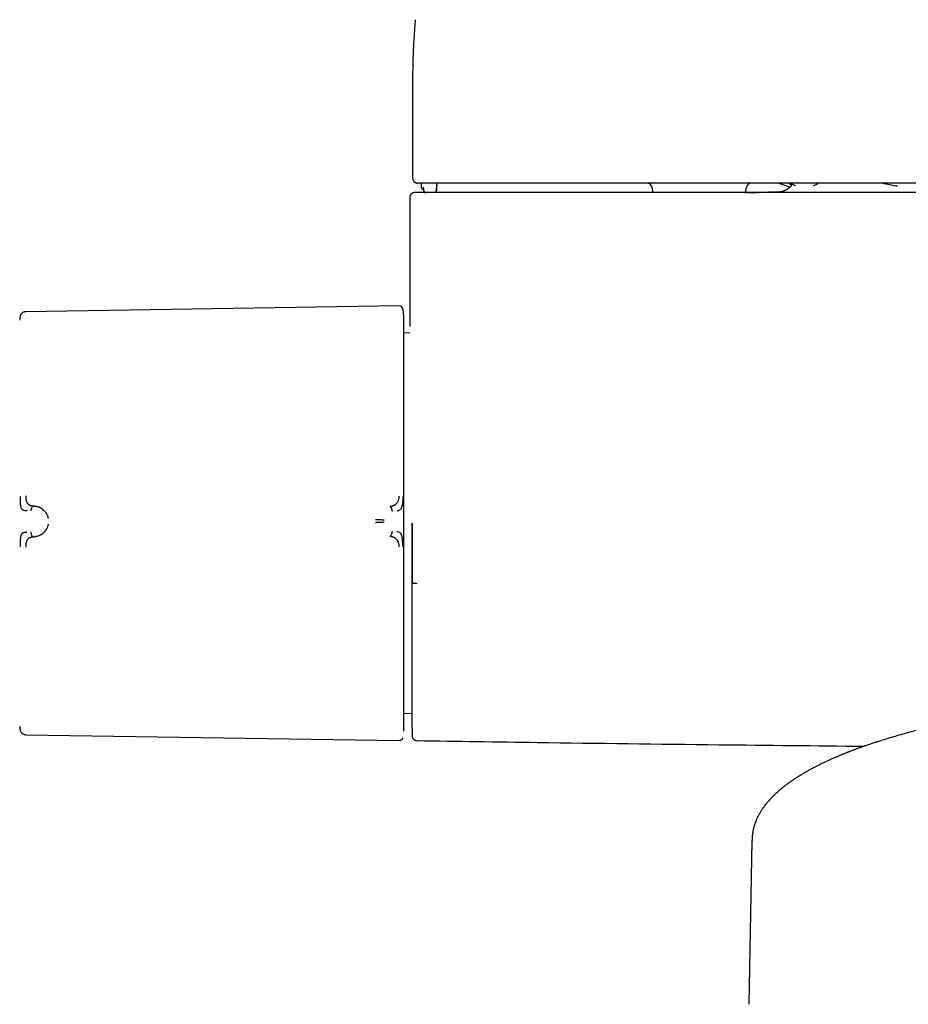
# Model space of a CAD drawing. Header units: millimetres. Extents: x 8 to 1918, y 12 to 2737.
# Tile 5 of 117: x 802 to 895, y 1230 to 1333. Entities that reach past the tile are written whole.
import ezdxf

# ---------------------------------------------------------------- set-up
doc = ezdxf.new("R2010")
doc.units = ezdxf.units.MM

msp = doc.modelspace()

# ---------------------------------------------------------------- linework, layer by layer
at = {"color": 7, "linetype": 'Continuous', "lineweight": 30}
for p, q in [((843.52, 1326.75), (843.52, 1326.71)), ((843.52, 1326.71), (843.52, 1316.27)), ((844.42, 1315.77), (844.43, 1315.36)), ((844.43, 1315.36), (844.43, 1315.36)), ((844.63, 1315.36), (844.64, 1315.06)), ((846.02, 1315.05), (846.03, 1315.25)), ((846.04, 1315.59), (846.03, 1315.25)), ((846.04, 1315.59), (846.05, 1315.78)), ((846.04, 1315.05), (846.06, 1315.42)), ((846.06, 1315.42), (846.07, 1315.78)), ((868.56, 1315.36), (868.66, 1314.77)), ((878.38, 1314.77), (878.48, 1315.36)), ((883.03, 1315.34), (881.83, 1315.77)), ((883.03, 1315.34), (881.83, 1315.77)), ((882.96, 1315.77), (883.21, 1315.52)), ((843.22, 1314.27), (843.22, 1300.75)), ((842.1, 1302.91), (803.01, 1302.31)), ((842.59, 1301.95), (842.58, 1302.11)), ((843.23, 1300.08), (842.59, 1300.07)), ((803.95, 1281.96), (803.8, 1281.97)), ((803.8, 1278.74), (803.95, 1278.75)), ((842.59, 1260.27), (843.43, 1260.26)), ((843.44, 1259.67), (843.43, 1259.58)), ((803.01, 1258.03), (842.1, 1257.43)), ((879.05, 1246.91), (878.74, 1229.81))]:
    msp.add_line(p, q, dxfattribs=at)
for centre, radius, start, end in [((868.06, 1315.27), 0.5, 10, 90), ((878.97, 1315.27), 0.5, 90, 170), ((844.94, 1315.07), 0.3, 181.9942, 269.9947), ((845.74, 1315.07), 0.3, 288.4342, 358.0056), ((845.72, 1315.07), 0.3, 328.3654, 358.0003), ((842.11, 1302.52), 0.396, 16.6163, 90.8829), ((1843.22, 1280.17), 1000, 181.17981, 181.27539)]:
    msp.add_arc(centre, radius, start, end, dxfattribs=at)
for points, knots in [([(843.8, 1332.87), (843.8, 1332.84), (843.79, 1332.77), (843.78, 1332.65), (843.77, 1332.53), (843.76, 1332.41), (843.75, 1332.3), (843.74, 1332.18), (843.73, 1332.07), (843.72, 1331.92), (843.71, 1331.76), (843.7, 1331.57), (843.68, 1331.39), (843.67, 1331.19), (843.66, 1331), (843.65, 1330.81), (843.63, 1330.64), (843.62, 1330.47), (843.62, 1330.3), (843.61, 1330.13), (843.6, 1329.95), (843.59, 1329.77), (843.58, 1329.58), (843.57, 1329.38), (843.56, 1329.19), (843.56, 1329.01), (843.55, 1328.84), (843.55, 1328.68), (843.54, 1328.51), (843.54, 1328.35), (843.53, 1328.19), (843.53, 1328.02), (843.53, 1327.86), (843.53, 1327.68), (843.52, 1327.53), (843.52, 1327.39), (843.52, 1327.28), (843.52, 1327.16), (843.52, 1327.05), (843.52, 1326.94), (843.52, 1326.84), (843.52, 1326.77), (843.52, 1326.74)], [0, 0, 0, 0, 0.014073, 0.0344528, 0.0534633, 0.0718434, 0.0898157, 0.1075742, 0.1259077, 0.1453439, 0.1742856, 0.2037688, 0.2333691, 0.2638149, 0.2953103, 0.3252321, 0.3535692, 0.3809331, 0.4075301, 0.4353849, 0.4637378, 0.4935908, 0.5247043, 0.5570067, 0.5889962, 0.6175063, 0.6446041, 0.6717311, 0.6991847, 0.7268644, 0.7545802, 0.7823276, 0.8107305, 0.8414456, 0.8745619, 0.8941998, 0.914594, 0.9347085, 0.9533032, 0.9703799, 0.9859436, 1, 1, 1, 1]), ([(843.52, 1316.27), (843.52, 1316.23), (843.53, 1316.16), (843.56, 1316.06), (843.59, 1316), (843.62, 1315.97), (843.64, 1315.94), (843.67, 1315.91), (843.72, 1315.87), (843.78, 1315.83), (843.85, 1315.8), (843.94, 1315.77), (843.99, 1315.77), (844.02, 1315.77)], [0, 0, 0, 0, 0.120653, 0.223633, 0.303955, 0.334767, 0.36325, 0.400668, 0.478387, 0.584053, 0.701568, 0.840573, 1, 1, 1, 1]), ([(844.25, 1315.77), (844.25, 1315.77), (844.25, 1315.77), (844.25, 1315.77), (844.25, 1315.77), (844.24, 1315.77), (844.24, 1315.77), (844.23, 1315.77), (844.23, 1315.77), (844.23, 1315.77), (844.23, 1315.77), (844.23, 1315.77), (844.22, 1315.77), (844.22, 1315.77), (844.22, 1315.77), (844.22, 1315.77), (844.22, 1315.77), (844.21, 1315.77), (844.2, 1315.77), (844.19, 1315.77), (844.19, 1315.77), (844.18, 1315.77), (844.18, 1315.77), (844.15, 1315.77), (844.1, 1315.77), (844.05, 1315.77), (844.02, 1315.77), (844.02, 1315.77), (844.02, 1315.77)], [0, 0, 0, 0, 0.007098, 0.015378, 0.024839, 0.034649, 0.043776, 0.052903, 0.06203, 0.064029, 0.065774, 0.067837, 0.070218, 0.072918, 0.075936, 0.079273, 0.09009, 0.103316, 0.125041, 0.139826, 0.154331, 0.168837, 0.183346, 0.197858, 0.353332, 0.630969, 0.878854, 1, 1, 1, 1]), ([(844.75, 1315.77), (844.72, 1315.77), (844.65, 1315.77), (844.56, 1315.77), (844.48, 1315.77), (844.41, 1315.77), (844.36, 1315.77), (844.33, 1315.77), (844.29, 1315.77), (844.27, 1315.77), (844.26, 1315.77), (844.25, 1315.77)], [0, 0, 0, 0, 0.124313, 0.250379, 0.373554, 0.499975, 0.581965, 0.664762, 0.749742, 0.866522, 1, 1, 1, 1]), ([(844.43, 1315.36), (844.44, 1315.32), (844.45, 1315.25), (844.52, 1315.15), (844.59, 1315.1), (844.63, 1315.09), (844.64, 1315.09)], [0, 0, 0, 0, 0.313619, 0.640148, 0.966597, 1, 1, 1, 1]), ([(960.42, 1315.77), (959.6, 1315.77), (952.5, 1315.77), (939.11, 1315.77), (920.23, 1315.77), (901.36, 1315.77), (882.49, 1315.77), (863.62, 1315.77), (851.04, 1315.77), (844.75, 1315.77)], [0, 0, 0, 0, 0.021098, 0.184242, 0.347388, 0.510536, 0.673686, 0.836841, 1, 1, 1, 1]), ([(883.21, 1315.52), (883.19, 1315.51), (883.17, 1315.48), (883.12, 1315.43), (883.08, 1315.38), (883.03, 1315.34), (882.96, 1315.28), (882.86, 1315.2), (882.75, 1315.12), (882.65, 1315.06), (882.56, 1315.01), (882.45, 1314.96), (882.32, 1314.91), (882.21, 1314.88), (882.13, 1314.86), (882.09, 1314.85), (882.07, 1314.85), (882.04, 1314.84), (882.01, 1314.84), (881.97, 1314.83), (881.93, 1314.82), (881.9, 1314.82), (881.86, 1314.82), (881.84, 1314.81), (881.82, 1314.81), (881.82, 1314.81), (881.82, 1314.81)], [0, 0, 0, 0, 0.016867, 0.037738, 0.057682, 0.076687, 0.094743, 0.147988, 0.190538, 0.222457, 0.251249, 0.289159, 0.336124, 0.377031, 0.399223, 0.410736, 0.416731, 0.424479, 0.448964, 0.48725, 0.539989, 0.607476, 0.689901, 0.787412, 0.900132, 1, 1, 1, 1]), ([(883.13, 1315.77), (883.15, 1315.76), (883.25, 1315.69), (883.4, 1315.61), (883.55, 1315.55), (883.6, 1315.52)], [0, 0, 0, 0, 0.099787, 0.642667, 1, 1, 1, 1]), ([(885.49, 1315.51), (885.54, 1315.53), (885.67, 1315.58), (885.84, 1315.67), (885.96, 1315.75), (885.99, 1315.77)], [0, 0, 0, 0, 0.2716587, 0.8128792, 1, 1, 1, 1]), ([(892.77, 1315.77), (892.83, 1315.75), (893.11, 1315.68), (893.62, 1315.58), (894.07, 1315.51), (894.29, 1315.47)], [0, 0, 0, 0, 0.118883, 0.567939, 1, 1, 1, 1]), ([(843.72, 1314.77), (843.69, 1314.77), (843.64, 1314.77), (843.57, 1314.75), (843.52, 1314.73), (843.47, 1314.71), (843.44, 1314.69), (843.42, 1314.67), (843.38, 1314.64), (843.33, 1314.59), (843.28, 1314.51), (843.23, 1314.4), (843.22, 1314.32), (843.22, 1314.27)], [0, 0, 0, 0, 0.145499, 0.268164, 0.367356, 0.426292, 0.472335, 0.506647, 0.536777, 0.617107, 0.724058, 0.854055, 1, 1, 1, 1]), ([(843.96, 1314.77), (843.92, 1314.77), (843.83, 1314.77), (843.76, 1314.77), (843.72, 1314.77), (843.72, 1314.77), (843.72, 1314.77)], [0, 0, 0, 0, 0.285819, 0.571609, 0.857382, 1, 1, 1, 1]), ([(844.48, 1314.77), (844.45, 1314.77), (844.38, 1314.77), (844.28, 1314.77), (844.19, 1314.77), (844.12, 1314.77), (844.05, 1314.77), (844, 1314.77), (843.97, 1314.77), (843.97, 1314.77), (843.96, 1314.77)], [0, 0, 0, 0, 0.125689, 0.249746, 0.376328, 0.499535, 0.626413, 0.750038, 0.875746, 1, 1, 1, 1]), ([(960.42, 1314.77), (959.59, 1314.77), (952.47, 1314.77), (939.03, 1314.77), (920.12, 1314.77), (901.21, 1314.77), (882.3, 1314.77), (863.39, 1314.77), (850.78, 1314.77), (844.48, 1314.77)], [0, 0, 0, 0, 0.021327, 0.184432, 0.34754, 0.510649, 0.673762, 0.836879, 1, 1, 1, 1]), ([(845.82, 1314.79), (845.85, 1314.8), (845.9, 1314.82), (845.97, 1314.89), (846, 1314.97), (846.01, 1315.03), (846.01, 1315.06)], [0, 0, 0, 0, 0.2516838, 0.5098072, 0.7626195, 1, 1, 1, 1]), ([(879.6, 1314.8), (879.59, 1314.8), (879.52, 1314.8), (879.38, 1314.8), (879.18, 1314.79), (878.95, 1314.79), (878.68, 1314.79), (878.48, 1314.79), (878.38, 1314.79)], [0, 0, 0, 0, 0.054692, 0.216506, 0.396361, 0.594566, 0.809122, 1, 1, 1, 1]), ([(878.38, 1314.79), (878.4, 1314.79), (878.44, 1314.79), (878.49, 1314.79), (878.54, 1314.79), (878.58, 1314.79), (878.62, 1314.79), (878.66, 1314.79), (878.7, 1314.79), (878.74, 1314.79), (878.78, 1314.79), (878.81, 1314.79), (878.91, 1314.79), (879.04, 1314.79), (879.21, 1314.8), (879.39, 1314.8), (879.56, 1314.8), (879.65, 1314.8), (879.69, 1314.8)], [0, 0, 0, 0, 0.027523, 0.065846, 0.097019, 0.116353, 0.140814, 0.165265, 0.189705, 0.214134, 0.238554, 0.262964, 0.287366, 0.421422, 0.540958, 0.660379, 0.873372, 1, 1, 1, 1]), ([(881.83, 1314.81), (881.69, 1314.81), (881.13, 1314.81), (880.42, 1314.8), (879.84, 1314.8), (879.69, 1314.8)], [0, 0, 0, 0, 0.187871, 0.788245, 1, 1, 1, 1]), ([(881.82, 1314.81), (881.82, 1314.81), (881.82, 1314.81), (881.83, 1314.81), (881.83, 1314.81)], [0, 0, 0, 0, 0.8400284, 1, 1, 1, 1]), ([(802.42, 1301.81), (802.41, 1301.78), (802.38, 1301.65), (802.38, 1301.51), (802.37, 1301.41)], [0, 0, 0, 0, 0.219601, 1, 1, 1, 1]), ([(803.01, 1302.31), (802.97, 1302.31), (802.9, 1302.3), (802.8, 1302.27), (802.71, 1302.23), (802.62, 1302.17), (802.54, 1302.09), (802.48, 1302), (802.44, 1301.9), (802.42, 1301.84), (802.41, 1301.81)], [0, 0, 0, 0, 0.118974, 0.24329, 0.370908, 0.500425, 0.629749, 0.757022, 0.881088, 1, 1, 1, 1]), ([(842.58, 1302.11), (842.58, 1302.12), (842.58, 1302.15), (842.58, 1302.19), (842.57, 1302.24), (842.57, 1302.27), (842.56, 1302.31), (842.56, 1302.34), (842.55, 1302.37), (842.55, 1302.39), (842.54, 1302.41), (842.54, 1302.44), (842.53, 1302.5), (842.51, 1302.56), (842.5, 1302.6), (842.49, 1302.62)], [0, 0, 0, 0, 0.14848, 0.350444, 0.475583, 0.578302, 0.659141, 0.719516, 0.743148, 0.763509, 0.782178, 0.809048, 0.866159, 0.947719, 1, 1, 1, 1]), ([(842.59, 1281.15), (842.59, 1281.43), (842.59, 1282.01), (842.59, 1282.88), (842.59, 1283.75), (842.59, 1284.64), (842.59, 1285.45), (842.59, 1286.21), (842.59, 1286.91), (842.59, 1287.6), (842.59, 1288.29), (842.59, 1289.03), (842.59, 1289.84), (842.59, 1290.69), (842.59, 1291.52), (842.59, 1292.34), (842.59, 1293.13), (842.59, 1293.9), (842.59, 1294.63), (842.59, 1295.34), (842.59, 1296.02), (842.59, 1296.68), (842.59, 1297.3), (842.59, 1297.89), (842.59, 1298.44), (842.59, 1298.91), (842.59, 1299.32), (842.59, 1299.67), (842.59, 1299.99), (842.59, 1300.29), (842.59, 1300.58), (842.59, 1300.87), (842.59, 1301.14), (842.59, 1301.37), (842.59, 1301.56), (842.59, 1301.71), (842.59, 1301.82), (842.59, 1301.9), (842.59, 1301.94), (842.59, 1301.94), (842.59, 1301.95)], [0, 0, 0, 0, 0.025952, 0.051905, 0.078484, 0.105246, 0.132415, 0.154017, 0.175632, 0.197665, 0.219769, 0.241891, 0.270552, 0.29922, 0.328199, 0.35726, 0.386479, 0.415276, 0.444127, 0.473038, 0.50197, 0.53138, 0.560795, 0.590076, 0.619305, 0.648378, 0.671087, 0.693811, 0.71623, 0.738581, 0.760951, 0.788826, 0.816706, 0.844065, 0.871258, 0.898052, 0.924, 0.949742, 0.974865, 1, 1, 1, 1]), ([(802.41, 1282.98), (802.41, 1282.88), (802.42, 1282.69), (802.42, 1282.41), (802.43, 1282.17), (802.46, 1281.95), (802.5, 1281.79), (802.55, 1281.68), (802.62, 1281.61), (802.72, 1281.55), (802.83, 1281.52), (802.97, 1281.5), (803.05, 1281.49), (803.1, 1281.49), (803.11, 1281.48), (803.11, 1281.48), (803.12, 1281.48)], [0, 0, 0, 0, 0.117772, 0.228252, 0.33124, 0.427014, 0.515099, 0.595624, 0.669421, 0.735797, 0.846044, 0.926768, 0.978141, 0.992758, 0.997301, 1, 1, 1, 1]), ([(803.01, 1283.04), (803.01, 1283), (803.01, 1282.91), (803.01, 1282.8), (803.02, 1282.72), (803.03, 1282.65), (803.04, 1282.57), (803.06, 1282.48), (803.1, 1282.39), (803.14, 1282.31), (803.18, 1282.25), (803.22, 1282.21), (803.25, 1282.18), (803.29, 1282.15), (803.33, 1282.12), (803.37, 1282.09), (803.42, 1282.07), (803.48, 1282.04), (803.55, 1282.02), (803.66, 1281.99), (803.75, 1281.97), (803.8, 1281.97)], [0, 0, 0, 0, 0.06903, 0.134235, 0.175164, 0.213842, 0.250153, 0.316409, 0.379903, 0.440877, 0.499493, 0.531343, 0.56443, 0.598777, 0.634403, 0.671316, 0.709518, 0.749005, 0.806292, 0.890329, 1, 1, 1, 1]), ([(841.13, 1281.92), (841.13, 1281.92), (841.13, 1281.92), (841.14, 1281.92), (841.15, 1281.92), (841.18, 1281.93), (841.22, 1281.93), (841.25, 1281.94), (841.29, 1281.95), (841.33, 1281.96), (841.37, 1281.97), (841.42, 1281.98), (841.48, 1282.01), (841.55, 1282.04), (841.62, 1282.07), (841.69, 1282.11), (841.74, 1282.15), (841.81, 1282.2), (841.88, 1282.27), (841.94, 1282.35), (842, 1282.44), (842.04, 1282.53), (842.07, 1282.63), (842.09, 1282.74), (842.1, 1282.86), (842.1, 1282.95), (842.1, 1282.99)], [0, 0, 0, 0, 0.000491, 0.00471, 0.016802, 0.036352, 0.063454, 0.085778, 0.111551, 0.140816, 0.173613, 0.20998, 0.249951, 0.306472, 0.35978, 0.409814, 0.456539, 0.499944, 0.569692, 0.634786, 0.695347, 0.751725, 0.809512, 0.868825, 0.931233, 1, 1, 1, 1]), ([(842.49, 1282.96), (842.49, 1282.87), (842.49, 1282.68), (842.47, 1282.42), (842.45, 1282.16), (842.4, 1281.93), (842.34, 1281.76), (842.28, 1281.64), (842.2, 1281.55), (842.06, 1281.47), (841.93, 1281.45), (841.87, 1281.44)], [0, 0, 0, 0, 0.12498, 0.249974, 0.375129, 0.4995, 0.626711, 0.691987, 0.75435, 0.875912, 1, 1, 1, 1]), ([(803.8, 1281.97), (803.78, 1281.96), (803.75, 1281.96), (803.7, 1281.92), (803.66, 1281.86), (803.62, 1281.79), (803.59, 1281.71), (803.55, 1281.6), (803.54, 1281.51), (803.54, 1281.45)], [0, 0, 0, 0, 0.111258, 0.223482, 0.341655, 0.467044, 0.598478, 0.733402, 1, 1, 1, 1]), ([(803.95, 1281.96), (803.95, 1281.96), (803.95, 1281.96), (803.96, 1281.96), (803.97, 1281.95), (803.99, 1281.95), (804.02, 1281.95), (804.06, 1281.94), (804.11, 1281.94), (804.15, 1281.93), (804.21, 1281.92), (804.26, 1281.9), (804.33, 1281.88), (804.4, 1281.85), (804.47, 1281.82), (804.54, 1281.79), (804.6, 1281.76), (804.66, 1281.72), (804.71, 1281.69), (804.76, 1281.65), (804.85, 1281.59), (804.96, 1281.48), (805.08, 1281.33), (805.18, 1281.18), (805.25, 1281.04), (805.3, 1280.91), (805.33, 1280.78), (805.35, 1280.7), (805.36, 1280.65)], [0, 0, 0, 0, 0.000168, 0.001366, 0.004586, 0.016604, 0.036112, 0.063203, 0.085536, 0.111339, 0.140658, 0.173547, 0.210058, 0.250245, 0.293157, 0.333715, 0.371864, 0.407554, 0.440746, 0.471406, 0.499508, 0.598574, 0.690499, 0.775233, 0.835887, 0.893463, 0.948098, 1, 1, 1, 1]), ([(841.4, 1281.4), (841.39, 1281.46), (841.38, 1281.55), (841.34, 1281.67), (841.31, 1281.74), (841.27, 1281.81), (841.23, 1281.87), (841.18, 1281.91), (841.14, 1281.92), (841.13, 1281.92)], [0, 0, 0, 0, 0.265969, 0.400576, 0.531824, 0.657229, 0.775647, 0.8883, 1, 1, 1, 1]), ([(842.59, 1279.54), (842.59, 1279.87), (842.59, 1280.4), (842.59, 1280.94), (842.59, 1281.15)], [0, 0, 0, 0, 0.612782, 1, 1, 1, 1]), ([(805.36, 1280.08), (805.35, 1280.03), (805.33, 1279.95), (805.3, 1279.82), (805.25, 1279.69), (805.19, 1279.58), (805.14, 1279.49), (805.1, 1279.42), (805.05, 1279.35), (804.99, 1279.29), (804.94, 1279.22), (804.87, 1279.16), (804.8, 1279.1), (804.71, 1279.03), (804.64, 1278.98), (804.58, 1278.95), (804.55, 1278.93), (804.52, 1278.92), (804.49, 1278.9), (804.46, 1278.89), (804.43, 1278.87), (804.36, 1278.85), (804.27, 1278.81), (804.16, 1278.78), (804.08, 1278.77), (804.02, 1278.76), (803.99, 1278.76), (803.97, 1278.75), (803.96, 1278.75), (803.95, 1278.75), (803.95, 1278.75), (803.95, 1278.75), (803.95, 1278.75)], [0, 0, 0, 0, 0.051373, 0.105665, 0.163102, 0.223828, 0.260047, 0.297372, 0.335805, 0.375343, 0.415981, 0.457712, 0.500527, 0.55796, 0.625151, 0.641553, 0.65843, 0.675777, 0.69359, 0.711864, 0.730595, 0.749776, 0.826538, 0.888784, 0.93693, 0.964012, 0.983495, 0.995471, 0.998664, 0.999564, 0.99984, 1, 1, 1, 1]), ([(840.54, 1280.48), (840.47, 1280.48), (840.34, 1280.5), (840.15, 1280.51), (839.99, 1280.52), (839.87, 1280.52), (839.74, 1280.53), (839.66, 1280.53), (839.62, 1280.53)], [0, 0, 0, 0, 0.265092, 0.51727, 0.63961, 0.760215, 0.879977, 1, 1, 1, 1]), ([(840.55, 1280.28), (840.48, 1280.27), (840.34, 1280.26), (840.15, 1280.25), (839.99, 1280.24), (839.87, 1280.23), (839.74, 1280.23), (839.66, 1280.22), (839.62, 1280.21)], [0, 0, 0, 0, 0.265292, 0.517949, 0.64034, 0.760779, 0.880223, 1, 1, 1, 1]), ([(843.43, 1280.17), (843.43, 1279.92), (843.43, 1279.42), (843.43, 1278.67), (843.43, 1278.08), (843.43, 1277.66), (843.43, 1277.41), (843.43, 1277.16), (843.43, 1276.91), (843.43, 1276.66), (843.43, 1276.41), (843.43, 1275.96), (843.43, 1275.31), (843.43, 1274.48), (843.43, 1273.76), (843.43, 1273.13), (843.43, 1272.74), (843.43, 1272.48), (843.43, 1272.36), (843.43, 1272.25), (843.43, 1272.13), (843.43, 1272.01), (843.43, 1271.89), (843.43, 1271.59), (843.43, 1271.12), (843.43, 1270.47), (843.43, 1269.92), (843.43, 1269.47), (843.43, 1269.1), (843.43, 1268.72), (843.43, 1268.22), (843.43, 1267.61), (843.43, 1266.92), (843.43, 1266.25), (843.43, 1265.6), (843.43, 1264.99), (843.43, 1264.4), (843.43, 1263.83), (843.43, 1263.3), (843.43, 1262.8), (843.43, 1262.34), (843.43, 1261.92), (843.43, 1261.53), (843.43, 1261.17), (843.43, 1260.84), (843.43, 1260.54), (843.43, 1260.29), (843.43, 1260.07), (843.43, 1259.92), (843.43, 1259.82), (843.43, 1259.76), (843.43, 1259.7), (843.43, 1259.66), (843.43, 1259.63), (843.43, 1259.6), (843.43, 1259.59), (843.43, 1259.58), (843.43, 1259.58), (843.43, 1259.58)], [0, 0, 0, 0, 0.023319, 0.046614, 0.069915, 0.077769, 0.085629, 0.093495, 0.10137, 0.109253, 0.117148, 0.125053, 0.151695, 0.178255, 0.20478, 0.22229, 0.23982, 0.243759, 0.2477, 0.251643, 0.255588, 0.259535, 0.263484, 0.267436, 0.289936, 0.312426, 0.334936, 0.348222, 0.361529, 0.374865, 0.390142, 0.417611, 0.445228, 0.472756, 0.500165, 0.527907, 0.555716, 0.583648, 0.611761, 0.639863, 0.667293, 0.694741, 0.722255, 0.749883, 0.777998, 0.806002, 0.833947, 0.861884, 0.89, 0.903817, 0.917586, 0.931314, 0.945007, 0.958672, 0.972317, 0.985947, 0.999569, 1, 1, 1, 1]), ([(843.47, 1280.17), (843.47, 1279.99), (843.47, 1279.63), (843.47, 1279.11), (843.47, 1278.59), (843.47, 1278.07), (843.47, 1277.56), (843.47, 1277.1), (843.47, 1276.69), (843.47, 1276.34), (843.47, 1276), (843.47, 1275.66), (843.47, 1275.18), (843.47, 1274.71), (843.47, 1274.3), (843.47, 1274.13), (843.47, 1274.05), (843.47, 1274.01), (843.47, 1274), (843.47, 1273.99), (843.47, 1273.99), (843.47, 1273.99), (843.47, 1273.98), (843.47, 1273.98), (843.47, 1273.98), (843.47, 1273.98), (843.47, 1273.98), (843.47, 1273.98)], [0, 0, 0, 0, 0.087077, 0.170465, 0.250179, 0.336152, 0.419411, 0.499986, 0.55752, 0.614101, 0.669742, 0.724459, 0.779912, 0.902902, 0.957147, 0.981053, 0.991573, 0.996212, 0.998271, 0.99914, 0.999535, 0.999907, 0.999936, 0.99996, 0.99998, 0.99999, 1, 1, 1, 1]), ([(803.12, 1279.22), (803.11, 1279.22), (803.09, 1279.22), (803.05, 1279.21), (802.98, 1279.2), (802.89, 1279.19), (802.79, 1279.17), (802.7, 1279.13), (802.62, 1279.08), (802.55, 1279.01), (802.5, 1278.89), (802.46, 1278.73), (802.43, 1278.52), (802.42, 1278.27), (802.42, 1277.99), (802.41, 1277.8), (802.41, 1277.7)], [0, 0, 0, 0, 0.0075393, 0.0326022, 0.0741798, 0.1249292, 0.188679, 0.2655647, 0.3319143, 0.4056341, 0.4860449, 0.5739841, 0.669568, 0.7723255, 0.8825374, 1, 1, 1, 1]), ([(803.54, 1279.26), (803.54, 1279.2), (803.55, 1279.11), (803.59, 1279), (803.62, 1278.92), (803.66, 1278.85), (803.7, 1278.79), (803.75, 1278.75), (803.78, 1278.74), (803.8, 1278.74)], [0, 0, 0, 0, 0.266598, 0.401522, 0.532956, 0.658345, 0.776518, 0.888742, 1, 1, 1, 1]), ([(841.13, 1278.79), (841.14, 1278.8), (841.18, 1278.8), (841.23, 1278.85), (841.27, 1278.9), (841.31, 1278.97), (841.34, 1279.05), (841.38, 1279.17), (841.39, 1279.26), (841.4, 1279.32)], [0, 0, 0, 0, 0.1117, 0.224353, 0.342772, 0.468177, 0.599425, 0.734033, 1, 1, 1, 1]), ([(842.49, 1277.74), (842.49, 1277.83), (842.49, 1278.01), (842.48, 1278.23), (842.47, 1278.36), (842.46, 1278.42), (842.46, 1278.49), (842.44, 1278.59), (842.43, 1278.69), (842.41, 1278.78), (842.39, 1278.85), (842.37, 1278.91), (842.35, 1278.96), (842.32, 1279.02), (842.29, 1279.09), (842.2, 1279.17), (842.06, 1279.24), (841.94, 1279.26), (841.87, 1279.27)], [0, 0, 0, 0, 0.125554, 0.251039, 0.290001, 0.310057, 0.344618, 0.393554, 0.456767, 0.493798, 0.534579, 0.576341, 0.60187, 0.627562, 0.693703, 0.759502, 0.875658, 1, 1, 1, 1]), ([(842.59, 1258.4), (842.59, 1258.4), (842.59, 1258.41), (842.59, 1258.47), (842.59, 1258.57), (842.59, 1258.69), (842.59, 1258.85), (842.59, 1259.02), (842.59, 1259.21), (842.59, 1259.41), (842.59, 1259.65), (842.59, 1259.93), (842.59, 1260.27), (842.59, 1260.67), (842.59, 1261.12), (842.59, 1261.61), (842.59, 1262.13), (842.59, 1262.69), (842.59, 1263.28), (842.59, 1263.9), (842.59, 1264.56), (842.59, 1265.26), (842.59, 1265.99), (842.59, 1266.75), (842.59, 1267.54), (842.59, 1268.29), (842.59, 1268.99), (842.59, 1269.65), (842.59, 1270.32), (842.59, 1271), (842.59, 1271.74), (842.59, 1272.56), (842.59, 1273.44), (842.59, 1274.33), (842.59, 1275.22), (842.59, 1276.1), (842.59, 1276.97), (842.59, 1277.83), (842.59, 1278.69), (842.59, 1279.25), (842.59, 1279.54)], [0, 0, 0, 0, 0.025584, 0.05117, 0.077404, 0.103828, 0.130677, 0.152041, 0.173419, 0.195242, 0.217142, 0.23906, 0.267512, 0.29597, 0.324782, 0.353689, 0.382787, 0.411491, 0.440267, 0.469148, 0.498049, 0.527491, 0.556939, 0.586301, 0.615625, 0.644825, 0.667655, 0.690501, 0.713078, 0.735595, 0.75813, 0.786264, 0.814404, 0.842056, 0.86955, 0.896665, 0.922944, 0.949025, 0.974507, 1, 1, 1, 1]), ([(803.8, 1278.74), (803.78, 1278.73), (803.73, 1278.73), (803.67, 1278.72), (803.62, 1278.7), (803.57, 1278.69), (803.53, 1278.68), (803.5, 1278.66), (803.44, 1278.64), (803.36, 1278.6), (803.27, 1278.53), (803.19, 1278.46), (803.14, 1278.39), (803.1, 1278.32), (803.08, 1278.26), (803.06, 1278.21), (803.05, 1278.16), (803.04, 1278.09), (803.02, 1278.01), (803.01, 1277.9), (803.01, 1277.78), (803.01, 1277.69), (803.01, 1277.65)], [0, 0, 0, 0, 0.050045, 0.095553, 0.136383, 0.17242, 0.203582, 0.229806, 0.251048, 0.341132, 0.424232, 0.500467, 0.559068, 0.620038, 0.651467, 0.683568, 0.716366, 0.749871, 0.805208, 0.865749, 0.930959, 1, 1, 1, 1]), ([(842.1, 1277.71), (842.1, 1277.75), (842.1, 1277.84), (842.09, 1277.96), (842.07, 1278.07), (842.04, 1278.16), (842.01, 1278.23), (841.97, 1278.3), (841.93, 1278.37), (841.87, 1278.44), (841.8, 1278.51), (841.73, 1278.56), (841.65, 1278.62), (841.57, 1278.66), (841.5, 1278.7), (841.45, 1278.72), (841.42, 1278.73), (841.39, 1278.74), (841.35, 1278.75), (841.31, 1278.76), (841.26, 1278.77), (841.22, 1278.78), (841.18, 1278.79), (841.15, 1278.79), (841.14, 1278.79), (841.13, 1278.79), (841.13, 1278.79), (841.13, 1278.79), (841.13, 1278.79), (841.13, 1278.79), (841.13, 1278.79), (841.13, 1278.79)], [0, 0, 0, 0, 0.069381, 0.134474, 0.194647, 0.249723, 0.286616, 0.328877, 0.376647, 0.440744, 0.499958, 0.554703, 0.614664, 0.6798, 0.750013, 0.76892, 0.790509, 0.814753, 0.841618, 0.871065, 0.903043, 0.937492, 0.964713, 0.984146, 0.995886, 0.998893, 0.999683, 0.9999, 0.999964, 0.999986, 1, 1, 1, 1]), ([(843.98, 1273.84), (843.95, 1273.84), (843.88, 1273.85), (843.79, 1273.85), (843.7, 1273.87), (843.62, 1273.88), (843.55, 1273.91), (843.5, 1273.93), (843.47, 1273.96), (843.47, 1273.98), (843.47, 1273.98)], [0, 0, 0, 0, 0.117756, 0.241746, 0.369545, 0.499904, 0.630385, 0.758466, 0.882529, 1, 1, 1, 1]), ([(924.78, 1263.86), (924.72, 1263.86), (924.62, 1263.86), (924.49, 1263.85), (924.39, 1263.84), (924.25, 1263.83), (924.11, 1263.82), (923.97, 1263.82), (923.87, 1263.81), (923.77, 1263.8), (923.66, 1263.8), (923.57, 1263.79), (923.5, 1263.78), (923.43, 1263.78), (923.34, 1263.77), (923.25, 1263.77), (923.16, 1263.76), (923.09, 1263.75), (923.03, 1263.75), (922.99, 1263.75), (922.94, 1263.74), (922.88, 1263.74), (922.81, 1263.73), (922.72, 1263.73), (922.6, 1263.72), (922.48, 1263.71), (922.36, 1263.69), (922.24, 1263.68), (922.14, 1263.67), (922.03, 1263.67), (921.92, 1263.65), (921.8, 1263.64), (921.69, 1263.63), (921.59, 1263.62), (921.5, 1263.61), (921.41, 1263.6), (921.3, 1263.59), (921.18, 1263.58), (921.04, 1263.57), (920.89, 1263.55), (920.75, 1263.53), (920.59, 1263.52), (920.41, 1263.49), (920.21, 1263.47), (920, 1263.45), (919.77, 1263.42), (919.54, 1263.39), (919.3, 1263.36), (919.09, 1263.33), (918.9, 1263.3), (918.72, 1263.28), (918.56, 1263.25), (918.41, 1263.23), (918.27, 1263.21), (918.16, 1263.2), (918.07, 1263.18), (918, 1263.17), (917.9, 1263.16), (917.78, 1263.14), (917.64, 1263.12), (917.48, 1263.1), (917.32, 1263.07), (917.15, 1263.04), (916.98, 1263.02), (916.83, 1262.99), (916.64, 1262.96), (916.42, 1262.93), (916.19, 1262.89), (915.97, 1262.85), (915.76, 1262.81), (915.55, 1262.78), (915.35, 1262.74), (915.17, 1262.71), (915.02, 1262.68), (914.89, 1262.66), (914.77, 1262.64), (914.66, 1262.62), (914.58, 1262.61), (914.52, 1262.6), (914.45, 1262.58), (914.36, 1262.57), (914.24, 1262.54), (914.1, 1262.52), (913.95, 1262.49), (913.79, 1262.46), (913.6, 1262.43), (913.41, 1262.39), (913.14, 1262.34), (912.82, 1262.28), (912.44, 1262.2), (912.09, 1262.13), (911.75, 1262.07), (911.45, 1262.01), (911.16, 1261.95), (910.89, 1261.89), (910.6, 1261.83), (910.28, 1261.77), (909.94, 1261.7), (909.56, 1261.62), (909.16, 1261.53), (908.76, 1261.45), (908.42, 1261.38), (908.13, 1261.32), (907.91, 1261.27), (907.69, 1261.22), (907.48, 1261.17), (907.28, 1261.13), (907.1, 1261.09), (906.95, 1261.06), (906.84, 1261.03), (906.73, 1261.01), (906.61, 1260.98), (906.45, 1260.94), (906.25, 1260.9), (906.05, 1260.86), (905.83, 1260.81), (905.59, 1260.75), (905.34, 1260.7), (905.05, 1260.63), (904.73, 1260.56), (904.39, 1260.48), (904, 1260.39), (903.57, 1260.29), (903.08, 1260.18), (902.56, 1260.06), (902, 1259.92), (901.43, 1259.79), (900.84, 1259.64), (900.23, 1259.5), (899.6, 1259.34), (898.94, 1259.18), (898.24, 1259), (897.52, 1258.82), (896.8, 1258.63), (896.07, 1258.43), (895.35, 1258.23), (894.6, 1258.02), (893.85, 1257.8), (893.08, 1257.57), (892.57, 1257.41), (892.31, 1257.33)], [0, 0, 0, 0, 0.004644, 0.008369, 0.011216, 0.013806, 0.022016, 0.025102, 0.028547, 0.032384, 0.036354, 0.03972, 0.042048, 0.044618, 0.047791, 0.051509, 0.054868, 0.057557, 0.059479, 0.061095, 0.062906, 0.064919, 0.067136, 0.071144, 0.075491, 0.08014, 0.084976, 0.089307, 0.093067, 0.097082, 0.101254, 0.105878, 0.110227, 0.113925, 0.116974, 0.11987, 0.124146, 0.129087, 0.134432, 0.139821, 0.14525, 0.150718, 0.157404, 0.164666, 0.172508, 0.180694, 0.189849, 0.198277, 0.205981, 0.212961, 0.219243, 0.224989, 0.230318, 0.235137, 0.239448, 0.241752, 0.244334, 0.247664, 0.25174, 0.256667, 0.262365, 0.268417, 0.274248, 0.279857, 0.285244, 0.29041, 0.299091, 0.307076, 0.314367, 0.321248, 0.328052, 0.33478, 0.341431, 0.345734, 0.350004, 0.354189, 0.357676, 0.360285, 0.362017, 0.363984, 0.366918, 0.37082, 0.375689, 0.380281, 0.385493, 0.391324, 0.397774, 0.404403, 0.416788, 0.428332, 0.439571, 0.449886, 0.459274, 0.467734, 0.475889, 0.484563, 0.493762, 0.504487, 0.515848, 0.527751, 0.539598, 0.551285, 0.557759, 0.564183, 0.570556, 0.576879, 0.582919, 0.58798, 0.592144, 0.595412, 0.597783, 0.601471, 0.606041, 0.611498, 0.617841, 0.623754, 0.630273, 0.637501, 0.64553, 0.654358, 0.663986, 0.674415, 0.686813, 0.700181, 0.714521, 0.729833, 0.746119, 0.76177, 0.778227, 0.79549, 0.81356, 0.83244, 0.85213, 0.872631, 0.892138, 0.912331, 0.933212, 0.954782, 0.977044, 1, 1, 1, 1]), ([(843.43, 1260.26), (843.43, 1260.24), (843.43, 1260.18), (843.43, 1260.08), (843.43, 1259.96), (843.43, 1259.86), (843.43, 1259.78), (843.43, 1259.72), (843.44, 1259.68), (843.44, 1259.68), (843.44, 1259.68)], [0, 0, 0, 0, 0.0379701, 0.1570698, 0.2848027, 0.4213079, 0.5637861, 0.7143755, 0.8727651, 1, 1, 1, 1]), ([(802.37, 1258.93), (802.38, 1258.83), (802.38, 1258.7), (802.41, 1258.56), (802.42, 1258.54)], [0, 0, 0, 0, 0.778978, 1, 1, 1, 1]), ([(802.41, 1258.54), (802.43, 1258.49), (802.45, 1258.39), (802.54, 1258.26), (802.65, 1258.15), (802.77, 1258.08), (802.89, 1258.04), (802.97, 1258.04), (803.01, 1258.03)], [0, 0, 0, 0, 0.178564, 0.367716, 0.561633, 0.713087, 0.860093, 1, 1, 1, 1]), ([(842.1, 1257.43), (842.14, 1257.43), (842.2, 1257.44), (842.29, 1257.47), (842.38, 1257.53), (842.45, 1257.61), (842.48, 1257.68), (842.49, 1257.72)], [0, 0, 0, 0, 0.180173, 0.369594, 0.562929, 0.787408, 1, 1, 1, 1]), ([(843.47, 1257.91), (843.47, 1257.87), (843.48, 1257.8), (843.51, 1257.7), (843.55, 1257.63), (843.59, 1257.58), (843.65, 1257.52), (843.73, 1257.46), (843.84, 1257.42), (843.93, 1257.41), (843.98, 1257.4)], [0, 0, 0, 0, 0.149731, 0.277442, 0.376766, 0.450407, 0.545352, 0.671153, 0.825137, 1, 1, 1, 1]), ([(843.98, 1257.41), (848.17, 1257.35), (858.71, 1257.19), (874.32, 1256.99), (885.73, 1256.88), (890.81, 1256.83)], [0, 0, 0, 0, 0.26891, 0.67506, 1, 1, 1, 1]), ([(892.31, 1257.33), (892.18, 1257.29), (891.92, 1257.2), (891.55, 1257.08), (891.21, 1256.96), (890.89, 1256.86), (890.61, 1256.76), (890.35, 1256.66), (890.11, 1256.58), (889.9, 1256.5), (889.72, 1256.43), (889.56, 1256.37), (889.43, 1256.32), (889.31, 1256.28), (889.23, 1256.24), (889.16, 1256.22), (889.12, 1256.2), (889.07, 1256.18), (889.02, 1256.16), (888.94, 1256.13), (888.82, 1256.08), (888.7, 1256.03), (888.56, 1255.98), (888.42, 1255.92), (888.27, 1255.86), (888.11, 1255.79), (887.96, 1255.73), (887.82, 1255.67), (887.61, 1255.58), (887.36, 1255.46), (887.06, 1255.33), (886.8, 1255.21), (886.56, 1255.09), (886.35, 1254.99), (886.17, 1254.9), (886, 1254.82), (885.85, 1254.74), (885.7, 1254.67), (885.58, 1254.6), (885.47, 1254.55), (885.38, 1254.5), (885.29, 1254.45), (885.19, 1254.4), (885.08, 1254.34), (884.96, 1254.27), (884.82, 1254.19), (884.67, 1254.11), (884.52, 1254.02), (884.37, 1253.93), (884.19, 1253.82), (883.97, 1253.69), (883.72, 1253.53), (883.51, 1253.39), (883.35, 1253.29), (883.24, 1253.21), (883.14, 1253.14), (883.04, 1253.07), (882.96, 1253.02), (882.9, 1252.97), (882.84, 1252.93), (882.8, 1252.9), (882.75, 1252.86), (882.7, 1252.83), (882.64, 1252.78), (882.57, 1252.72), (882.47, 1252.65), (882.36, 1252.56), (882.23, 1252.46), (882.11, 1252.36), (881.99, 1252.26), (881.88, 1252.17), (881.79, 1252.09), (881.72, 1252.02), (881.65, 1251.96), (881.59, 1251.91), (881.54, 1251.86), (881.49, 1251.81), (881.42, 1251.75), (881.34, 1251.67), (881.25, 1251.58), (881.16, 1251.49), (881.06, 1251.39), (880.95, 1251.27), (880.81, 1251.12), (880.66, 1250.94), (880.51, 1250.76), (880.4, 1250.62), (880.31, 1250.5), (880.26, 1250.43), (880.21, 1250.36), (880.17, 1250.29), (880.12, 1250.22), (880.05, 1250.12), (879.98, 1250.01), (879.9, 1249.88), (879.83, 1249.76), (879.76, 1249.63), (879.7, 1249.52), (879.64, 1249.41), (879.59, 1249.3), (879.52, 1249.15), (879.44, 1248.96), (879.36, 1248.72), (879.3, 1248.53), (879.25, 1248.39), (879.23, 1248.28), (879.2, 1248.18), (879.18, 1248.1), (879.17, 1248.02), (879.16, 1247.97), (879.15, 1247.92), (879.14, 1247.86), (879.13, 1247.8), (879.12, 1247.74), (879.11, 1247.66), (879.1, 1247.58), (879.09, 1247.5), (879.08, 1247.43), (879.08, 1247.38), (879.07, 1247.34), (879.07, 1247.28), (879.07, 1247.21), (879.06, 1247.13), (879.06, 1247.03), (879.06, 1246.95), (879.05, 1246.91)], [0, 0, 0, 0, 0.016655, 0.032273, 0.046851, 0.060391, 0.072892, 0.084354, 0.094776, 0.104159, 0.112501, 0.119803, 0.126065, 0.131287, 0.135191, 0.138204, 0.140327, 0.14183, 0.143964, 0.14795, 0.153287, 0.159975, 0.166006, 0.172828, 0.180399, 0.188009, 0.195408, 0.202594, 0.209569, 0.22608, 0.241266, 0.255127, 0.267662, 0.278871, 0.288754, 0.297752, 0.306274, 0.314321, 0.321891, 0.327506, 0.332827, 0.337854, 0.343132, 0.34933, 0.35691, 0.365458, 0.374371, 0.38351, 0.392875, 0.402465, 0.418096, 0.434571, 0.451893, 0.459575, 0.467414, 0.474895, 0.481501, 0.487232, 0.492088, 0.496069, 0.498951, 0.501948, 0.505736, 0.510315, 0.515685, 0.521847, 0.531849, 0.542059, 0.551936, 0.56148, 0.570691, 0.577694, 0.584352, 0.59016, 0.595071, 0.599086, 0.603944, 0.609902, 0.616974, 0.62516, 0.634276, 0.643476, 0.652652, 0.668655, 0.684589, 0.700463, 0.716228, 0.723704, 0.730221, 0.735779, 0.74113, 0.747508, 0.75493, 0.765353, 0.776652, 0.787419, 0.79761, 0.807225, 0.816332, 0.825309, 0.834211, 0.852976, 0.872228, 0.890921, 0.898772, 0.906783, 0.914951, 0.922737, 0.927212, 0.931361, 0.935187, 0.938836, 0.943122, 0.948168, 0.953974, 0.960222, 0.965806, 0.970631, 0.973007, 0.975544, 0.97886, 0.982963, 0.987855, 0.993534, 1, 1, 1, 1])]:
    msp.add_open_spline(points, degree=3, knots=knots, dxfattribs=at)

doc.saveas('drawing.dxf')
